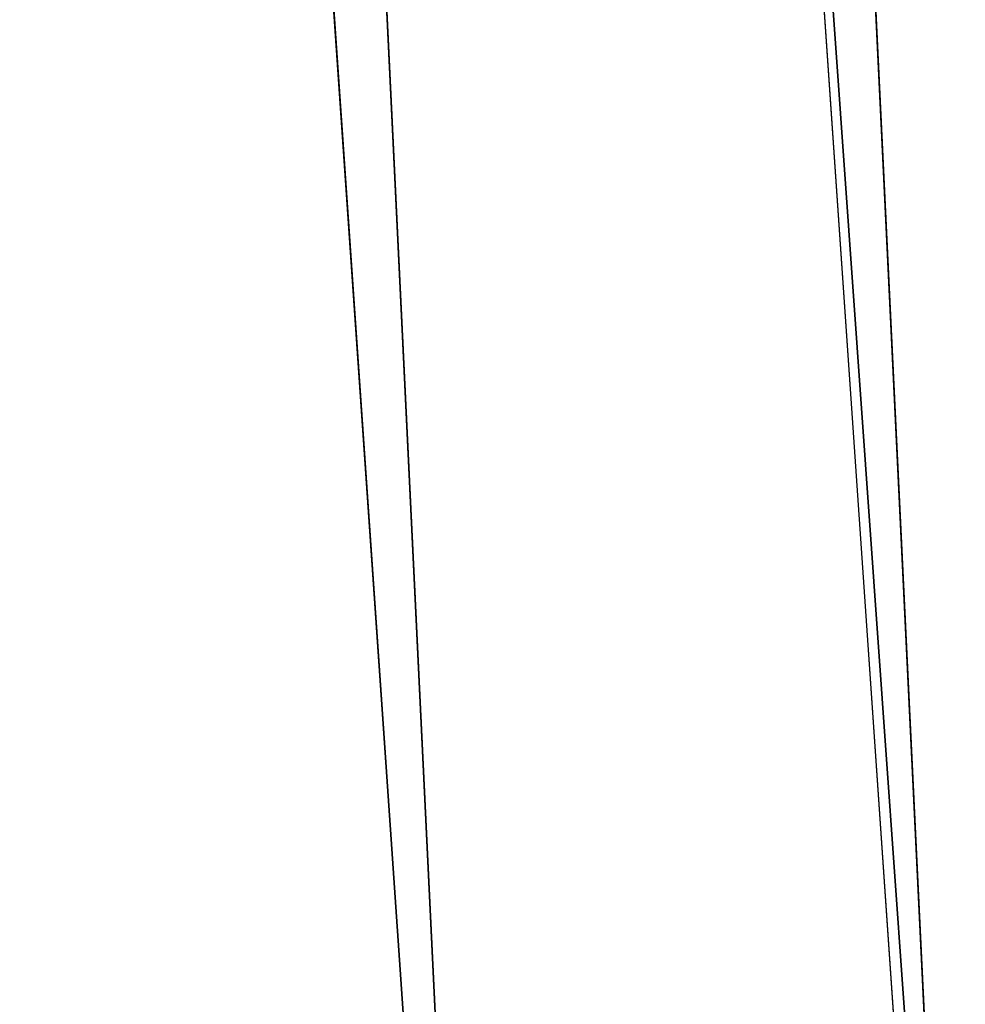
# Model space of a CAD drawing. Extents: x -775 to 775, y -775 to 775.
# Tile 249 of 256: x -745.35 to -739.55, y -66.04 to -60. Entities that reach past the tile are written whole.
import ezdxf

# ---------------------------------------------------------------- set-up
doc = ezdxf.new("R2010")
doc.units = 0
doc.layers.get('0').update_dxf_attribs({"color": 13, "linetype": 'CONTINUOUS'})

# ---------------------------------------------------------------- blocks, each defined once
blk = doc.blocks.new('OBJ_000001')
for p, q in [((-745.9971, 0), (-742.5403, -71.6024)), ((-742.5403, -71.6024, 38.9998), (-745.9971, 0, 38.9998)), ((-745.9971, 0, 3), (-742.5403, -71.6024, 3)), ((-739.5542, -71.3145), (-742.997, 0)), ((-739.5542, -71.3145, 3), (-742.997, 0, 3)), ((-742.997, 0, 18.222), (-739.5542, -71.3145, 18.222)), ((-739.5542, -71.3145, 38.9998), (-742.997, 0, 38.9998)), ((-742.207, -34.0652), (-739.5542, -71.3145, 18.222)), ((-742.207, -34.0652), (-739.8599, -68.0702))]:
    blk.add_line(p, q)
at = {"color": 7}
mesh = blk.add_polyface(dxfattribs=at)
corners = [(-745.9971, 0, 3), (-742.5403, -71.6024, 38.9998), (-742.5403, -71.6024, 3), (-745.9971, 0, 38.9998)]
mesh.append_faces([[corners[k] for k in face] for face in [(0, 1, 2), (1, 0, 3)]], dxfattribs={"vtx0": -1, "color": 7})
mesh = blk.add_polyface(dxfattribs=at)
corners = [(-742.997, 0, 3), (-739.5542, -71.3145), (-739.5542, -71.3145, 3), (-742.997, 0)]
mesh.append_faces([[corners[k] for k in face] for face in [(0, 1, 2), (1, 0, 3)]], dxfattribs={"vtx0": -1, "color": 7})
mesh = blk.add_polyface(dxfattribs=at)
corners = [(-742.997, 0, 18.222), (-742.207, -34.0652), (-739.5542, -71.3145, 18.222)]
mesh.append_faces([[corners[k] for k in face] for face in [(0, 1, 2)]], dxfattribs={"color": 7})
mesh = blk.add_polyface(dxfattribs=at)
corners = [(-742.997, 0, 38.9998), (-739.5542, -71.3145, 18.222), (-739.5542, -71.3145, 38.9998), (-742.997, 0, 18.222)]
mesh.append_faces([[corners[k] for k in face] for face in [(0, 1, 2), (1, 0, 3)]], dxfattribs={"vtx0": -1, "color": 7})
mesh = blk.add_polyface(dxfattribs=at)
corners = [(-742.207, -34.0652), (-739.8599, -68.0702), (-739.5542, -71.3145, 18.222)]
mesh.append_faces([[corners[k] for k in face] for face in [(0, 1, 2)]], dxfattribs={"color": 7})
blk = doc.blocks.new('OBJ_000002')
for p, q in [((-742.8472, -68.345, 30.1627), (-745.2039, -34.2027, 30.1627)), ((-742.8472, -68.345, 7), (-745.2039, -34.2027, 7))]:
    blk.add_line(p, q)
at = {"color": 8}
mesh = blk.add_polyface(dxfattribs=at)
corners = [(-745.2039, -34.2027, 7), (-742.8472, -68.345, 30.1627), (-742.8472, -68.345, 7), (-745.2039, -34.2027, 30.1627)]
mesh.append_faces([[corners[k] for k in face] for face in [(0, 1, 2), (1, 0, 3)]], dxfattribs={"vtx0": -1, "color": 8})
blk = doc.blocks.new('SKPE74C')
for name in ['OBJ_000002', 'OBJ_000001']:
    blk.add_blockref(name, (0, 0))

msp = doc.modelspace()

# ---------------------------------------------------------------- block references
msp.add_blockref('SKPE74C', (0, 0))

doc.saveas('drawing.dxf')
